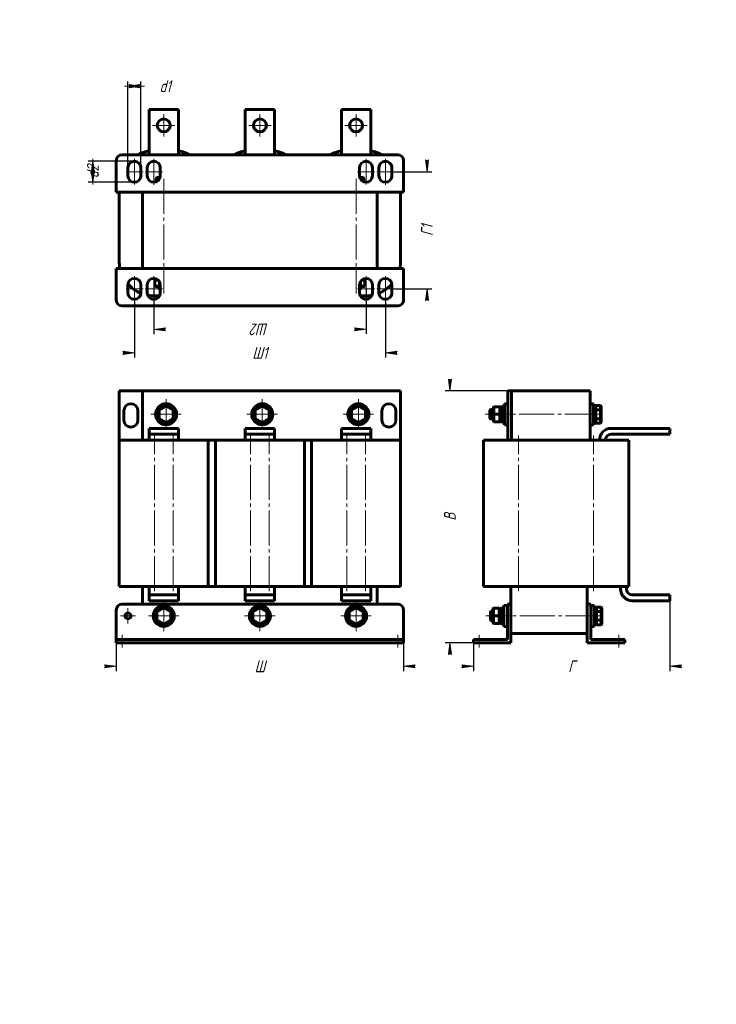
# Model space of a CAD drawing. Header units: millimetres. Extents: x 0 to 297, y 0 to 420.
import ezdxf

# ---------------------------------------------------------------- set-up
doc = ezdxf.new("R2010")
doc.units = ezdxf.units.MM
for name, pattern in [('K5LT_AXLED', [19.5, 15, -1.5, 1.5, -1.5]), ('K5LT_BASIC', [0]), ('K5LT_THIN', [0])]:
    doc.linetypes.add(name, pattern=pattern)
doc.layers.add('Системный слой', color=7, linetype='Continuous')
doc.styles.add('KDIMTEXTSTYLE', font='GOST_AU.SHX', dxfattribs={"width": 0.96, "oblique": 15, "height": 5})
doc.dimstyles.new('KDIMSTYLE (0.50)', dxfattribs={"dimtxt": 5, "dimasz": 1, "dimexe": 2, "dimexo": 0, "dimgap": 1, "dimtad": 1, "dimlfac": 2, "dimtxsty": 'KDIMTEXTSTYLE', "dimsah": 1, "dimcen": 0, "dimdle": 1, "dimadec": 0, "dimazin": 0, "dimtfac": 0.667, "dimtmove": 0, "dimatfit": 3, "dimfxl": 1, "dimtvp": 1, "dimtolj": 1, "dimtzin": 0, "dimarcsym": 0})

# ---------------------------------------------------------------- blocks, each defined once
blk = doc.blocks.new('U0')
at = {"layer": 'Системный слой', "color": 150, "linetype": 'K5LT_BASIC', "lineweight": 60, "true_color": 0x0080ff}
for p, q in [((80.41, 240.67), (83.41, 240.67)), ((121.41, 240.67), (124.41, 240.67))]:
    blk.add_line(p, q, dxfattribs=at)
blk = doc.blocks.new('U1')
at = {"layer": 'Системный слой', "color": 150, "linetype": 'K5LT_BASIC', "lineweight": 60, "true_color": 0x0080ff}
for start, end in [(90.0736, 149.9264), (30.0736, 89.9264), (150.0736, 209.9264), (0, 29.9264), (330.0736, 0), (210.0736, 269.9264), (270.0736, 329.9264)]:
    blk.add_arc((102.41, 165.67), 3.75, start, end, dxfattribs=at)
blk = doc.blocks.new('U2')
at = {"layer": 'Системный слой', "color": 150, "linetype": 'K5LT_BASIC', "lineweight": 60, "true_color": 0x0080ff}
for start, end in [(150.0736, 209.9264), (90.0736, 149.9264), (30.0736, 89.9264), (0, 29.9264), (210.0736, 269.9264), (270.0736, 329.9264), (330.0736, 0)]:
    blk.add_arc((62.41, 251.67), 3.75, start, end, dxfattribs=at)
blk = doc.blocks.new('U3')
at = {"layer": 'Системный слой', "color": 150, "linetype": 'K5LT_BASIC', "lineweight": 60, "true_color": 0x0080ff}
for start, end in [(90.0736, 149.9264), (30.0736, 89.9264), (150.0736, 209.9264), (0, 29.9264), (330.0736, 0), (210.0736, 269.9264), (270.0736, 329.9264)]:
    blk.add_arc((61.41, 165.67), 3.75, start, end, dxfattribs=at)
blk = doc.blocks.new('U4')
at = {"layer": 'Системный слой', "color": 150, "linetype": 'K5LT_BASIC', "lineweight": 60, "true_color": 0x0080ff}
for start, end in [(150.0736, 209.9264), (90.0736, 149.9264), (30.0736, 89.9264), (0, 29.9264), (210.0736, 269.9264), (270.0736, 329.9264), (330.0736, 0)]:
    blk.add_arc((144.41, 251.67), 3.75, start, end, dxfattribs=at)
blk = doc.blocks.new('U5')
at = {"layer": 'Системный слой', "color": 150, "linetype": 'K5LT_BASIC', "lineweight": 60, "true_color": 0x0080ff}
for start, end in [(90.0736, 149.9264), (30.0736, 89.9264), (150.0736, 209.9264), (0, 29.9264), (330.0736, 0), (210.0736, 269.9264), (270.0736, 329.9264)]:
    blk.add_arc((143.41, 165.67), 3.75, start, end, dxfattribs=at)
blk = doc.blocks.new('U6')
at = {"layer": 'Системный слой', "color": 150, "linetype": 'K5LT_BASIC', "lineweight": 60, "true_color": 0x0080ff}
for p, q in [((80.41, 178.17), (83.41, 178.17)), ((121.41, 178.17), (124.41, 178.17))]:
    blk.add_line(p, q, dxfattribs=at)
blk = doc.blocks.new('U7')
at = {"layer": 'Системный слой', "color": 150, "linetype": 'K5LT_BASIC', "lineweight": 60, "true_color": 0x0080ff}
for start, end in [(150.0736, 209.9264), (90.0736, 149.9264), (30.0736, 89.9264), (0, 29.9264), (210.0736, 269.9264), (270.0736, 329.9264), (330.0736, 0)]:
    blk.add_arc((103.41, 251.67), 3.75, start, end, dxfattribs=at)
blk = doc.blocks.new('U8')
at = {"layer": 'Системный слой', "color": 30, "linetype": 'K5LT_AXLED', "lineweight": 18, "true_color": 0xff8000}
for q in [(46.16, 168.92), (42.91, 165.67), (49.41, 165.67), (46.16, 162.42)]:
    blk.add_line((46.16, 165.67), q, dxfattribs=at)
blk = doc.blocks.new('U9')
at = {"layer": 'Системный слой', "color": 30, "linetype": 'K5LT_AXLED', "lineweight": 18, "true_color": 0xff8000}
for q in [(61.41, 172.17), (54.91, 165.67), (67.91, 165.67), (61.41, 159.17)]:
    blk.add_line((61.41, 165.67), q, dxfattribs=at)
blk = doc.blocks.new('U10')
at = {"layer": 'Системный слой', "color": 30, "linetype": 'K5LT_AXLED', "lineweight": 18, "true_color": 0xff8000}
for q in [(62.41, 258.17), (55.91, 251.67), (68.91, 251.67), (62.41, 245.17)]:
    blk.add_line((62.41, 251.67), q, dxfattribs=at)
blk = doc.blocks.new('U11')
at = {"layer": 'Системный слой', "color": 30, "linetype": 'K5LT_AXLED', "lineweight": 18, "true_color": 0xff8000}
for q in [(102.41, 172.17), (95.91, 165.67), (108.91, 165.67), (102.41, 159.17)]:
    blk.add_line((102.41, 165.67), q, dxfattribs=at)
blk = doc.blocks.new('U12')
at = {"layer": 'Системный слой', "color": 30, "linetype": 'K5LT_AXLED', "lineweight": 18, "true_color": 0xff8000}
for q in [(103.41, 258.17), (96.91, 251.67), (109.91, 251.67), (103.41, 245.17)]:
    blk.add_line((103.41, 251.67), q, dxfattribs=at)
blk = doc.blocks.new('U13')
at = {"layer": 'Системный слой', "color": 30, "linetype": 'K5LT_AXLED', "lineweight": 18, "true_color": 0xff8000}
for q in [(143.41, 172.17), (136.91, 165.67), (149.91, 165.67), (143.41, 159.17)]:
    blk.add_line((143.41, 165.67), q, dxfattribs=at)
blk = doc.blocks.new('U14')
at = {"layer": 'Системный слой', "color": 30, "linetype": 'K5LT_AXLED', "lineweight": 18, "true_color": 0xff8000}
for q in [(144.41, 258.17), (137.91, 251.67), (150.91, 251.67), (144.41, 245.17)]:
    blk.add_line((144.41, 251.67), q, dxfattribs=at)
blk = doc.blocks.new('KDIMARROW_01')
at = {"layer": 'Системный слой'}
blk.add_hatch(color=0, dxfattribs=at).paths.add_polyline_path([(-5, -0.66), (0, 0), (-5, 0.66), (-4.5, 0)])
at = {"layer": 'Системный слой', "color": 0, "linetype": 'K5LT_THIN', "lineweight": 18}
for p, q in [((-4.5, 0), (-5, 0.66)), ((-5, 0.66), (0, 0)), ((0, 0), (-5, -0.66)), ((-5, -0.66), (-4.5, 0)), ((0, 0), (-1, 0))]:
    blk.add_line(p, q, dxfattribs=at)
blk = doc.blocks.new('U15')
at = {"layer": 'Системный слой', "color": 150, "linetype": 'K5LT_BASIC', "lineweight": 60, "true_color": 0x0080ff}
for p, q in [((197.69, 240.67), (208.19, 240.67)), ((209.69, 240.67), (212.69, 240.67))]:
    blk.add_line(p, q, dxfattribs=at)
blk = doc.blocks.new('U16')
at = {"layer": 'Системный слой', "color": 150, "linetype": 'K5LT_BASIC', "lineweight": 60, "true_color": 0x0080ff}
for p, q in [((200.69, 251.67), (200.69, 253.67)), ((200.69, 249.67), (200.69, 251.67))]:
    blk.add_line(p, q, dxfattribs=at)
blk = doc.blocks.new('U17')
at = {"layer": 'Системный слой', "color": 150, "linetype": 'K5LT_BASIC', "lineweight": 60, "true_color": 0x0080ff}
for p, q in [((200.44, 251.67), (200.44, 253.42)), ((200.44, 249.92), (200.44, 251.67))]:
    blk.add_line(p, q, dxfattribs=at)
blk = doc.blocks.new('U18')
at = {"layer": 'Системный слой', "color": 150, "linetype": 'K5LT_BASIC', "lineweight": 60, "true_color": 0x0080ff}
for p, q in [((200.94, 165.67), (200.94, 167.67)), ((200.94, 163.67), (200.94, 165.67))]:
    blk.add_line(p, q, dxfattribs=at)
blk = doc.blocks.new('U19')
at = {"layer": 'Системный слой', "color": 150, "linetype": 'K5LT_BASIC', "lineweight": 60, "true_color": 0x0080ff}
for p, q in [((200.69, 165.67), (200.69, 167.42)), ((200.69, 163.92), (200.69, 165.67))]:
    blk.add_line(p, q, dxfattribs=at)
blk = doc.blocks.new('U20')
at = {"layer": 'Системный слой', "color": 150, "linetype": 'K5LT_BASIC', "lineweight": 60, "true_color": 0x0080ff}
for start, end in [(347.4867, 0), (292.5483, 318.4901), (270, 280.8297)]:
    blk.add_arc((147.41, 317.15), 15, start, end, dxfattribs=at)
blk = doc.blocks.new('U21')
at = {"layer": 'Системный слой', "color": 150, "linetype": 'K5LT_BASIC', "lineweight": 60, "true_color": 0x0080ff}
for start, end in [(180, 192.5133), (221.5099, 247.4517), (259.1703, 270)]:
    blk.add_arc((57.41, 317.15), 15, start, end, dxfattribs=at)
blk = doc.blocks.new('U22')
at = {"layer": 'Системный слой', "color": 30, "linetype": 'K5LT_AXLED', "lineweight": 18, "true_color": 0xff8000}
for q in [(61.41, 379.65), (56.66, 374.9), (66.16, 374.9), (61.41, 370.15)]:
    blk.add_line((61.41, 374.9), q, dxfattribs=at)
blk = doc.blocks.new('U23')
at = {"layer": 'Системный слой', "color": 30, "linetype": 'K5LT_AXLED', "lineweight": 18, "true_color": 0xff8000}
for q in [(102.41, 379.65), (97.66, 374.9), (107.16, 374.9), (102.41, 370.15)]:
    blk.add_line((102.41, 374.9), q, dxfattribs=at)
blk = doc.blocks.new('U24')
at = {"layer": 'Системный слой', "color": 30, "linetype": 'K5LT_AXLED', "lineweight": 18, "true_color": 0xff8000}
for q in [(143.41, 379.65), (138.66, 374.9), (148.16, 374.9), (143.41, 370.15)]:
    blk.add_line((143.41, 374.9), q, dxfattribs=at)
blk = doc.blocks.new('KDIMARROW_02')
at = {"layer": 'Системный слой'}
blk.add_hatch(color=0, dxfattribs=at).paths.add_polyline_path([(4.5, 0), (5, 0.66), (0, 0), (5, -0.66)])
at = {"layer": 'Системный слой', "color": 0, "linetype": 'K5LT_THIN', "lineweight": 18}
for p, q in [((0, 0), (-1, 0)), ((5, 0.66), (0, 0)), ((0, 0), (5, -0.66)), ((0, 0), (7, 0)), ((4.5, 0), (5, 0.66)), ((5, -0.66), (4.5, 0))]:
    blk.add_line(p, q, dxfattribs=at)

msp = doc.modelspace()

# ---------------------------------------------------------------- linework, layer by layer
at = {"layer": 'Системный слой', "color": 150, "linetype": 'K5LT_BASIC', "lineweight": 60, "true_color": 0x0080ff}
for p, q in [((55.1645, 381.6527), (67.6645, 381.6527)), ((55.1645, 365.6527), (55.1645, 381.6527)), ((67.6645, 381.6527), (67.6645, 365.6527)), ((96.1645, 381.6527), (108.6645, 381.6527)), ((96.1645, 365.6527), (96.1645, 381.6527)), ((108.6645, 381.6527), (108.6645, 365.6527)), ((137.1645, 381.6527), (149.6645, 381.6527)), ((137.1645, 365.6527), (137.1645, 381.6527)), ((149.6645, 381.6527), (149.6645, 365.6527)), ((55.1645, 362.4027), (55.1645, 365.6527)), ((67.6645, 365.6527), (67.6645, 362.4027)), ((96.1645, 362.4027), (96.1645, 365.6527)), ((108.6645, 365.6527), (108.6645, 362.4027)), ((137.1645, 362.4027), (137.1645, 365.6527)), ((149.6645, 365.6527), (149.6645, 362.4027)), ((43.6645, 362.4027), (161.1645, 362.4027)), ((41.1645, 346.4027), (41.1645, 359.9027)), ((163.6645, 359.9027), (163.6645, 346.4027)), ((46.1645, 353.4027), (46.1645, 356.9027)), ((51.6645, 356.9027), (51.6645, 353.4027)), ((54.4145, 353.4027), (54.4145, 356.9027)), ((59.9145, 356.9027), (59.9145, 353.4027)), ((144.9145, 353.4027), (144.9145, 356.9027)), ((150.4145, 356.9027), (150.4145, 353.4027)), ((153.1645, 353.4027), (153.1645, 356.9027)), ((158.6645, 356.9027), (158.6645, 353.4027)), ((58.1645, 352.4027), (58.4145, 352.6527)), ((58.1645, 350.8409), (58.1645, 352.4027)), ((58.1645, 352.4027), (59.7262, 352.4027)), ((58.4145, 352.6527), (59.8103, 352.6527)), ((145.0188, 352.6527), (146.4145, 352.6527)), ((145.1028, 352.4027), (146.6645, 352.4027)), ((146.6645, 352.4027), (146.4145, 352.6527)), ((146.6645, 350.8409), (146.6645, 352.4027)), ((163.6645, 346.4027), (41.1645, 346.4027)), ((42.4145, 317.1527), (42.4145, 346.4027)), ((52.4145, 313.9027), (52.4145, 346.4027)), ((152.4145, 346.4027), (152.4145, 313.9027)), ((162.4145, 346.4027), (162.4145, 317.1527)), ((41.1645, 313.9027), (163.6645, 313.9027)), ((41.1645, 300.4027), (41.1645, 313.9027)), ((42.4145, 313.9027), (42.4145, 314.1527)), ((42.7176, 314.1527), (42.4145, 314.1527)), ((163.6645, 313.9027), (163.6645, 300.4027)), ((46.1645, 303.4027), (46.1645, 306.9027)), ((51.6645, 306.9027), (51.6645, 303.4027)), ((54.4145, 303.4027), (54.4145, 306.9027)), ((57.6617, 308.9027), (57.9504, 309.1527)), ((57.6617, 306.4027), (57.6617, 308.9027)), ((57.6617, 308.9027), (59.052, 308.9027)), ((57.9504, 309.1527), (58.7456, 309.1527)), ((59.5381, 306.4027), (59.5381, 308.2914)), ((59.9145, 306.9027), (59.9145, 303.4027)), ((144.9145, 303.4027), (144.9145, 306.9027)), ((145.2909, 306.4027), (145.2909, 308.2914)), ((145.777, 308.9027), (147.1673, 308.9027)), ((146.0834, 309.1527), (146.8786, 309.1527)), ((147.1673, 308.9027), (146.8786, 309.1527)), ((147.1673, 306.4027), (147.1673, 308.9027)), ((150.4145, 306.9027), (150.4145, 303.4027)), ((153.1645, 303.4027), (153.1645, 306.9027)), ((158.6645, 306.9027), (158.6645, 303.4027)), ((57.6617, 306.4027), (59.5381, 306.4027)), ((57.6617, 306.4027), (57.9504, 306.1527)), ((57.9504, 306.1527), (59.6825, 306.1527)), ((59.4145, 306.1527), (59.4145, 305.4027)), ((59.9145, 305.4027), (59.4145, 305.4027)), ((59.4145, 305.4027), (59.6645, 305.1527)), ((59.5381, 306.4027), (59.6825, 306.1527)), ((59.5381, 306.4027), (59.9145, 306.4027)), ((59.9145, 305.1527), (59.6645, 305.1527)), ((59.6825, 306.1527), (59.9145, 306.1527)), ((144.9145, 306.4027), (145.2909, 306.4027)), ((144.9145, 306.1527), (145.1466, 306.1527)), ((145.4145, 305.4027), (144.9145, 305.4027)), ((145.1645, 305.1527), (144.9145, 305.1527)), ((145.2909, 306.4027), (145.1466, 306.1527)), ((145.1466, 306.1527), (146.8786, 306.1527)), ((145.4145, 305.4027), (145.1645, 305.1527)), ((145.2909, 306.4027), (147.1673, 306.4027)), ((145.4145, 306.1527), (145.4145, 305.4027)), ((147.1673, 306.4027), (146.8786, 306.1527)), ((59.614, 302.1527), (57.4145, 302.1527)), ((147.4145, 302.1527), (145.215, 302.1527)), ((161.1645, 297.9027), (43.6645, 297.9027)), ((52.4145, 261.6731), (42.4145, 261.6731)), ((42.4145, 240.6731), (42.4145, 261.6731)), ((52.4145, 240.6731), (52.4145, 261.6731)), ((52.4145, 261.6731), (162.4145, 261.6731)), ((162.4145, 261.6731), (162.4145, 240.6731)), ((209.6899, 261.6731), (208.1899, 261.6731)), ((208.1899, 261.6731), (208.1899, 240.6731)), ((209.6899, 261.6731), (243.1899, 261.6731)), ((209.6899, 240.6731), (209.6899, 261.6731)), ((243.1899, 240.6731), (243.1899, 261.6731)), ((44.4145, 253.1731), (44.4145, 249.1731)), ((50.4145, 249.1731), (50.4145, 253.1731)), ((62.4145, 255.4259), (59.1645, 253.5495)), ((59.1645, 253.5495), (59.4145, 253.4052)), ((59.1645, 253.5495), (59.1645, 249.7967)), ((62.4145, 255.1372), (59.4145, 253.4052)), ((59.4145, 253.4052), (59.4145, 249.9411)), ((62.4145, 255.4259), (62.4145, 255.1372)), ((65.6645, 253.5495), (62.4145, 255.4259)), ((65.4145, 253.4052), (62.4145, 255.1372)), ((65.6645, 253.5495), (65.4145, 253.4052)), ((65.4145, 249.9411), (65.4145, 253.4052)), ((65.6645, 249.7967), (65.6645, 253.5495)), ((103.4145, 255.4259), (100.1645, 253.5495)), ((100.1645, 253.5495), (100.4145, 253.4052)), ((100.1645, 253.5495), (100.1645, 249.7967)), ((103.4145, 255.1372), (100.4145, 253.4052)), ((100.4145, 253.4052), (100.4145, 249.9411)), ((103.4145, 255.4259), (103.4145, 255.1372)), ((106.6645, 253.5495), (103.4145, 255.4259)), ((106.4145, 253.4052), (103.4145, 255.1372)), ((106.6645, 253.5495), (106.4145, 253.4052)), ((106.4145, 249.9411), (106.4145, 253.4052)), ((106.6645, 249.7967), (106.6645, 253.5495)), ((144.4145, 255.4259), (141.1645, 253.5495)), ((141.1645, 253.5495), (141.4145, 253.4052)), ((141.1645, 253.5495), (141.1645, 249.7967)), ((144.4145, 255.1372), (141.4145, 253.4052)), ((141.4145, 253.4052), (141.4145, 249.9411)), ((144.4145, 255.4259), (144.4145, 255.1372)), ((147.6645, 253.5495), (144.4145, 255.4259)), ((147.4145, 253.4052), (144.4145, 255.1372)), ((147.6645, 253.5495), (147.4145, 253.4052)), ((147.4145, 249.9411), (147.4145, 253.4052)), ((147.6645, 249.7967), (147.6645, 253.5495)), ((154.4145, 253.1731), (154.4145, 249.1731)), ((160.4145, 249.1731), (160.4145, 253.1731)), ((200.6899, 253.6731), (200.4399, 253.4231)), ((201.9399, 253.6731), (200.6899, 253.6731)), ((202.1899, 254.9231), (201.9399, 254.6731)), ((201.9399, 254.6731), (201.9399, 251.6731)), ((202.1899, 254.9231), (204.6899, 254.9231)), ((202.1899, 254.9231), (202.1899, 251.6731)), ((204.6899, 254.9231), (204.6899, 251.6731)), ((204.6899, 254.9231), (204.9399, 254.6731)), ((204.9399, 254.6731), (204.9399, 251.6731)), ((205.9399, 255.4231), (205.9399, 247.9231)), ((205.9399, 255.4231), (206.6899, 255.4231)), ((206.6899, 256.1731), (206.6899, 247.1731)), ((206.6899, 256.1731), (208.1899, 256.1731)), ((243.1899, 256.1731), (244.6899, 256.1731)), ((244.6899, 256.1731), (244.6899, 247.1731)), ((244.6899, 255.4231), (245.4399, 255.4231)), ((245.6899, 255.4259), (245.4399, 255.1372)), ((245.4399, 255.4231), (245.4399, 247.9231)), ((245.6899, 253.5495), (245.4399, 253.4052)), ((245.6899, 255.4259), (247.6899, 255.4259)), ((245.6899, 255.4259), (245.6899, 253.5495)), ((245.6899, 253.5495), (247.6899, 253.5495)), ((245.6899, 253.5495), (245.6899, 249.7967)), ((247.6899, 255.4259), (247.9399, 255.1372)), ((247.6899, 255.4259), (247.6899, 253.5495)), ((247.6899, 253.5495), (247.9399, 253.4052)), ((247.6899, 253.5495), (247.6899, 249.7967)), ((247.9399, 255.1372), (247.9399, 253.4052)), ((247.9399, 253.4052), (247.9399, 249.9411)), ((59.1645, 249.7967), (59.4145, 249.9411)), ((59.1645, 249.7967), (62.4145, 247.9203)), ((59.4145, 249.9411), (62.4145, 248.209)), ((62.4145, 248.209), (65.4145, 249.9411)), ((62.4145, 247.9203), (65.6645, 249.7967)), ((62.4145, 247.9203), (62.4145, 248.209)), ((65.6645, 249.7967), (65.4145, 249.9411)), ((100.1645, 249.7967), (100.4145, 249.9411)), ((100.1645, 249.7967), (103.4145, 247.9203)), ((100.4145, 249.9411), (103.4145, 248.209)), ((103.4145, 248.209), (106.4145, 249.9411)), ((103.4145, 247.9203), (106.6645, 249.7967)), ((103.4145, 247.9203), (103.4145, 248.209)), ((106.6645, 249.7967), (106.4145, 249.9411)), ((141.1645, 249.7967), (141.4145, 249.9411)), ((141.1645, 249.7967), (144.4145, 247.9203)), ((141.4145, 249.9411), (144.4145, 248.209)), ((144.4145, 248.209), (147.4145, 249.9411)), ((144.4145, 247.9203), (147.6645, 249.7967)), ((144.4145, 247.9203), (144.4145, 248.209)), ((147.6645, 249.7967), (147.4145, 249.9411)), ((200.6899, 249.6731), (200.4399, 249.9231)), ((201.9399, 249.6731), (200.6899, 249.6731)), ((201.9399, 251.6731), (201.9399, 248.6731)), ((202.1899, 251.6731), (201.9399, 251.6731)), ((202.1899, 248.4231), (201.9399, 248.6731)), ((202.1899, 251.6731), (204.6899, 251.6731)), ((202.1899, 251.6731), (202.1899, 248.4231)), ((202.1899, 248.4231), (204.6899, 248.4231)), ((204.6899, 251.6731), (204.6899, 248.4231)), ((204.6899, 251.6731), (204.9399, 251.6731)), ((204.6899, 248.4231), (204.9399, 248.6731)), ((204.9399, 251.6731), (204.9399, 248.6731)), ((205.9399, 247.9231), (206.6899, 247.9231)), ((244.6899, 247.9231), (245.4399, 247.9231)), ((245.6899, 249.7967), (245.4399, 249.9411)), ((245.6899, 247.9203), (245.4399, 248.209)), ((245.6899, 249.7967), (247.6899, 249.7967)), ((245.6899, 249.7967), (245.6899, 247.9203)), ((245.6899, 247.9203), (247.6899, 247.9203)), ((247.6899, 249.7967), (247.9399, 249.9411)), ((247.6899, 249.7967), (247.6899, 247.9203)), ((247.6899, 247.9203), (247.9399, 248.209)), ((247.9399, 249.9411), (247.9399, 248.209)), ((55.1645, 245.6731), (67.6645, 245.6731)), ((55.1645, 243.1731), (55.1645, 245.6731)), ((67.6645, 243.1731), (67.6645, 245.6731)), ((96.1645, 245.6731), (108.6645, 245.6731)), ((96.1645, 243.1731), (96.1645, 245.6731)), ((108.6645, 243.1731), (108.6645, 245.6731)), ((137.1645, 245.6731), (149.6645, 245.6731)), ((137.1645, 243.1731), (137.1645, 245.6731)), ((149.6645, 243.1731), (149.6645, 245.6731)), ((206.6899, 247.1731), (208.1899, 247.1731)), ((243.1899, 247.1731), (244.6899, 247.1731)), ((252.1899, 245.6731), (277.1899, 245.6731)), ((277.1899, 243.1731), (277.1899, 245.6731)), ((42.4145, 240.6731), (57.4145, 240.6731)), ((42.4145, 178.1731), (42.4145, 240.6731)), ((55.1645, 243.1731), (67.6645, 243.1731)), ((55.1645, 240.6731), (55.1645, 243.1731)), ((57.4145, 240.6731), (65.4145, 240.6731)), ((65.4145, 240.6731), (80.4145, 240.6731)), ((67.6645, 243.1731), (67.6645, 240.6731)), ((80.4145, 178.1731), (80.4145, 240.6731)), ((83.4145, 240.6731), (98.4145, 240.6731)), ((83.4145, 178.1731), (83.4145, 240.6731)), ((96.1645, 243.1731), (108.6645, 243.1731)), ((96.1645, 240.6731), (96.1645, 243.1731)), ((98.4145, 240.6731), (106.4145, 240.6731)), ((106.4145, 240.6731), (121.4145, 240.6731)), ((108.6645, 243.1731), (108.6645, 240.6731)), ((121.4145, 178.1731), (121.4145, 240.6731)), ((124.4145, 240.6731), (139.4145, 240.6731)), ((124.4145, 178.1731), (124.4145, 240.6731)), ((137.1645, 243.1731), (149.6645, 243.1731)), ((137.1645, 240.6731), (137.1645, 243.1731)), ((139.4145, 240.6731), (147.4145, 240.6731)), ((147.4145, 240.6731), (162.4145, 240.6731)), ((149.6645, 243.1731), (149.6645, 240.6731)), ((162.4145, 178.1731), (162.4145, 240.6731)), ((197.6899, 178.1731), (197.6899, 240.6731)), ((208.1899, 240.6731), (209.6899, 240.6731)), ((212.6899, 240.6731), (244.6899, 240.6731)), ((244.6899, 240.6731), (259.6899, 240.6731)), ((252.1899, 243.1731), (277.1899, 243.1731)), ((259.6899, 178.1731), (259.6899, 240.6731)), ((42.4145, 178.1731), (57.4145, 178.1731)), ((52.4145, 170.6731), (52.4145, 178.1731)), ((55.1645, 177.1731), (55.1645, 178.1731)), ((55.1645, 174.6731), (55.1645, 177.1731)), ((57.4145, 178.1731), (65.4145, 178.1731)), ((65.4145, 178.1731), (80.4145, 178.1731)), ((67.6645, 177.1731), (67.6645, 178.1731)), ((67.6645, 177.1731), (67.6645, 174.6731)), ((83.4145, 178.1731), (98.4145, 178.1731)), ((96.1645, 177.1731), (96.1645, 178.1731)), ((96.1645, 174.6731), (96.1645, 177.1731)), ((98.4145, 178.1731), (106.4145, 178.1731)), ((106.4145, 178.1731), (121.4145, 178.1731)), ((108.6645, 177.1731), (108.6645, 178.1731)), ((108.6645, 177.1731), (108.6645, 174.6731)), ((124.4145, 178.1731), (139.4145, 178.1731)), ((137.1645, 177.1731), (137.1645, 178.1731)), ((137.1645, 174.6731), (137.1645, 177.1731)), ((139.4145, 178.1731), (147.4145, 178.1731)), ((147.4145, 178.1731), (162.4145, 178.1731)), ((149.6645, 177.1731), (149.6645, 178.1731)), ((149.6645, 177.1731), (149.6645, 174.6731)), ((152.4145, 170.6731), (152.4145, 178.1731)), ((197.6899, 178.1731), (212.6899, 178.1731)), ((209.4399, 170.6731), (209.4399, 178.1731)), ((212.6899, 178.1731), (244.6899, 178.1731)), ((241.9399, 170.6731), (241.9399, 178.1731)), ((244.6899, 178.1731), (259.6899, 178.1731)), ((256.1899, 177.1731), (256.1899, 178.1731)), ((258.6899, 177.1731), (258.6899, 178.1731)), ((55.1645, 174.6731), (67.6645, 174.6731)), ((55.1645, 172.1731), (55.1645, 174.6731)), ((67.6645, 172.1731), (67.6645, 174.6731)), ((96.1645, 174.6731), (108.6645, 174.6731)), ((96.1645, 172.1731), (96.1645, 174.6731)), ((108.6645, 172.1731), (108.6645, 174.6731)), ((137.1645, 174.6731), (149.6645, 174.6731)), ((137.1645, 172.1731), (137.1645, 174.6731)), ((149.6645, 172.1731), (149.6645, 174.6731)), ((261.1899, 174.6731), (277.1899, 174.6731)), ((277.1899, 172.1731), (277.1899, 174.6731)), ((41.1645, 155.6731), (41.1645, 168.1731)), ((43.6645, 170.6731), (161.1645, 170.6731)), ((55.1645, 172.1731), (67.6645, 172.1731)), ((61.4145, 169.4259), (58.1645, 167.5495)), ((61.4145, 169.1372), (58.4145, 167.4052)), ((61.4145, 169.4259), (61.4145, 169.1372)), ((64.6645, 167.5495), (61.4145, 169.4259)), ((64.4145, 167.4052), (61.4145, 169.1372)), ((96.1645, 172.1731), (108.6645, 172.1731)), ((102.4145, 169.4259), (99.1645, 167.5495)), ((102.4145, 169.1372), (99.4145, 167.4052)), ((102.4145, 169.4259), (102.4145, 169.1372)), ((105.6645, 167.5495), (102.4145, 169.4259)), ((105.4145, 167.4052), (102.4145, 169.1372)), ((137.1645, 172.1731), (149.6645, 172.1731)), ((143.4145, 169.4259), (140.1645, 167.5495)), ((143.4145, 169.1372), (140.4145, 167.4052)), ((143.4145, 169.4259), (143.4145, 169.1372)), ((146.6645, 167.5495), (143.4145, 169.4259)), ((146.4145, 167.4052), (143.4145, 169.1372)), ((163.6645, 155.6731), (163.6645, 168.1731)), ((201.9399, 168.9231), (201.6899, 168.6731)), ((201.6899, 168.6731), (201.6899, 165.6731)), ((201.9399, 168.9231), (204.4399, 168.9231)), ((201.9399, 168.9231), (201.9399, 165.6731)), ((204.4399, 168.9231), (204.4399, 165.6731)), ((204.4399, 168.9231), (204.6899, 168.6731)), ((204.6899, 168.6731), (204.6899, 165.6731)), ((205.6899, 169.4231), (205.6899, 161.9231)), ((205.6899, 169.4231), (206.4399, 169.4231)), ((206.4399, 170.1731), (206.4399, 161.1731)), ((206.4399, 170.1731), (207.9399, 170.1731)), ((207.9399, 170.6731), (209.4399, 170.6731)), ((207.9399, 168.1731), (207.9399, 170.6731)), ((207.9399, 155.6731), (207.9399, 168.1731)), ((209.4399, 170.6731), (209.4399, 168.1731)), ((209.4399, 154.1731), (209.4399, 168.1731)), ((241.9399, 168.1731), (241.9399, 170.6731)), ((241.9399, 170.6731), (243.4399, 170.6731)), ((241.9399, 154.1731), (241.9399, 168.1731)), ((243.4399, 170.6731), (243.4399, 168.1731)), ((243.4399, 170.1731), (244.9399, 170.1731)), ((243.4399, 155.6731), (243.4399, 168.1731)), ((244.9399, 170.1731), (244.9399, 161.1731)), ((244.9399, 169.4231), (245.6899, 169.4231)), ((245.9399, 169.4259), (245.6899, 169.1372)), ((245.6899, 169.4231), (245.6899, 161.9231)), ((245.9399, 169.4259), (247.9399, 169.4259)), ((245.9399, 169.4259), (245.9399, 167.5495)), ((247.9399, 169.4259), (248.1899, 169.1372)), ((247.9399, 169.4259), (247.9399, 167.5495)), ((248.1899, 169.1372), (248.1899, 167.4052)), ((261.1899, 172.1731), (277.1899, 172.1731)), ((58.1645, 167.5495), (58.4145, 167.4052)), ((58.1645, 167.5495), (58.1645, 163.7967)), ((58.1645, 163.7967), (58.4145, 163.9411)), ((58.4145, 167.4052), (58.4145, 163.9411)), ((58.4145, 163.9411), (61.4145, 162.209)), ((61.4145, 162.209), (64.4145, 163.9411)), ((64.6645, 167.5495), (64.4145, 167.4052)), ((64.4145, 163.9411), (64.4145, 167.4052)), ((64.6645, 163.7967), (64.4145, 163.9411)), ((64.6645, 163.7967), (64.6645, 167.5495)), ((99.1645, 167.5495), (99.4145, 167.4052)), ((99.1645, 167.5495), (99.1645, 163.7967)), ((99.1645, 163.7967), (99.4145, 163.9411)), ((99.4145, 167.4052), (99.4145, 163.9411)), ((99.4145, 163.9411), (102.4145, 162.209)), ((102.4145, 162.209), (105.4145, 163.9411)), ((105.6645, 167.5495), (105.4145, 167.4052)), ((105.4145, 163.9411), (105.4145, 167.4052)), ((105.6645, 163.7967), (105.4145, 163.9411)), ((105.6645, 163.7967), (105.6645, 167.5495)), ((140.1645, 167.5495), (140.4145, 167.4052)), ((140.1645, 167.5495), (140.1645, 163.7967)), ((140.1645, 163.7967), (140.4145, 163.9411)), ((140.4145, 167.4052), (140.4145, 163.9411)), ((140.4145, 163.9411), (143.4145, 162.209)), ((143.4145, 162.209), (146.4145, 163.9411)), ((146.6645, 167.5495), (146.4145, 167.4052)), ((146.4145, 163.9411), (146.4145, 167.4052)), ((146.6645, 163.7967), (146.4145, 163.9411)), ((146.6645, 163.7967), (146.6645, 167.5495)), ((200.9399, 167.6731), (200.6899, 167.4231)), ((200.9399, 163.6731), (200.6899, 163.9231)), ((201.6899, 167.6731), (200.9399, 167.6731)), ((201.6899, 165.6731), (201.6899, 162.6731)), ((201.9399, 165.6731), (201.6899, 165.6731)), ((201.9399, 165.6731), (204.4399, 165.6731)), ((201.9399, 165.6731), (201.9399, 162.4231)), ((204.4399, 165.6731), (204.4399, 162.4231)), ((204.4399, 165.6731), (204.6899, 165.6731)), ((204.6899, 165.6731), (204.6899, 162.6731)), ((245.9399, 167.5495), (245.6899, 167.4052)), ((245.9399, 163.7967), (245.6899, 163.9411)), ((245.9399, 167.5495), (247.9399, 167.5495)), ((245.9399, 167.5495), (245.9399, 163.7967)), ((247.9399, 167.5495), (248.1899, 167.4052)), ((247.9399, 167.5495), (247.9399, 163.7967)), ((247.9399, 163.7967), (248.1899, 163.9411)), ((248.1899, 167.4052), (248.1899, 163.9411)), ((248.1899, 163.9411), (248.1899, 162.209)), ((58.1645, 163.7967), (61.4145, 161.9203)), ((61.4145, 161.9203), (64.6645, 163.7967)), ((61.4145, 161.9203), (61.4145, 162.209)), ((99.1645, 163.7967), (102.4145, 161.9203)), ((102.4145, 161.9203), (105.6645, 163.7967)), ((102.4145, 161.9203), (102.4145, 162.209)), ((140.1645, 163.7967), (143.4145, 161.9203)), ((143.4145, 161.9203), (146.6645, 163.7967)), ((143.4145, 161.9203), (143.4145, 162.209)), ((201.6899, 163.6731), (200.9399, 163.6731)), ((201.9399, 162.4231), (201.6899, 162.6731)), ((201.9399, 162.4231), (204.4399, 162.4231)), ((204.4399, 162.4231), (204.6899, 162.6731)), ((205.6899, 161.9231), (206.4399, 161.9231)), ((206.4399, 161.1731), (207.9399, 161.1731)), ((243.4399, 161.1731), (244.9399, 161.1731)), ((244.9399, 161.9231), (245.6899, 161.9231)), ((245.9399, 161.9203), (245.6899, 162.209)), ((245.9399, 163.7967), (247.9399, 163.7967)), ((245.9399, 163.7967), (245.9399, 161.9203)), ((245.9399, 161.9203), (247.9399, 161.9203)), ((247.9399, 163.7967), (247.9399, 161.9203)), ((247.9399, 161.9203), (248.1899, 162.209)), ((41.1645, 154.1731), (41.1645, 155.6731)), ((41.1645, 155.6731), (43.6645, 155.6731)), ((43.6645, 155.6731), (161.1645, 155.6731)), ((161.1645, 155.6731), (163.6645, 155.6731)), ((163.6645, 154.1731), (163.6645, 155.6731)), ((193.4399, 154.1731), (193.4399, 155.6731)), ((193.4399, 155.6731), (195.9399, 155.6731)), ((195.9399, 155.6731), (207.9399, 155.6731)), ((209.4399, 158.1731), (241.9399, 158.1731)), ((243.4399, 155.6731), (255.4399, 155.6731)), ((255.4399, 155.6731), (257.9399, 155.6731)), ((257.9399, 154.1731), (257.9399, 155.6731)), ((41.1645, 154.1731), (43.6645, 154.1731)), ((43.6645, 154.1731), (161.1645, 154.1731)), ((161.1645, 154.1731), (163.6645, 154.1731)), ((193.4399, 154.1731), (195.9399, 154.1731)), ((195.9399, 154.1731), (209.4399, 154.1731)), ((241.9399, 154.1731), (255.4399, 154.1731)), ((255.4399, 154.1731), (257.9399, 154.1731))]:
    msp.add_line(p, q, dxfattribs=at)
at = {"layer": 'Системный слой', "color": 30, "linetype": 'K5LT_AXLED', "lineweight": 18, "true_color": 0xff8000}
for p, q in [((48.9145, 360.6659), (48.9145, 349.6648)), ((57.1645, 360.6613), (57.1645, 349.5291)), ((147.6645, 360.6659), (147.6645, 349.6648)), ((155.9145, 360.6613), (155.9145, 349.5291)), ((45.3307, 355.1527), (52.6346, 355.1527)), ((53.4491, 355.1527), (60.943, 355.1527)), ((144.0807, 355.1527), (151.3846, 355.1527)), ((152.1991, 355.1527), (159.693, 355.1527)), ((61.4145, 352.1527), (61.4145, 303.1527)), ((143.4145, 352.1527), (143.4145, 303.1527)), ((48.9145, 310.6659), (48.9145, 299.6648)), ((57.1645, 310.6613), (57.1645, 299.5291)), ((147.6645, 310.6659), (147.6645, 299.6648)), ((155.9145, 310.6613), (155.9145, 299.5291)), ((45.3307, 305.1527), (52.6346, 305.1527)), ((53.4491, 305.1527), (60.943, 305.1527)), ((144.0807, 305.1527), (151.3846, 305.1527)), ((152.1991, 305.1527), (159.693, 305.1527)), ((247.4399, 251.6731), (198.4399, 251.6731)), ((203.9399, 251.6731), (206.6899, 251.6731)), ((206.6899, 251.6731), (210.1899, 251.6731)), ((241.1899, 251.6731), (244.6899, 251.6731)), ((244.6899, 251.6731), (247.4399, 251.6731)), ((57.4145, 176.1731), (57.4145, 242.6731)), ((65.4145, 176.1731), (65.4145, 242.6731)), ((98.4145, 176.1731), (98.4145, 242.6731)), ((106.4145, 176.1731), (106.4145, 242.6731)), ((139.4145, 176.1731), (139.4145, 242.6731)), ((147.4145, 176.1731), (147.4145, 242.6731)), ((212.6899, 176.1731), (212.6899, 242.6731)), ((244.6899, 176.1731), (244.6899, 242.6731)), ((247.6899, 165.6731), (198.6899, 165.6731)), ((203.6899, 165.6731), (206.4399, 165.6731)), ((206.4399, 165.6731), (209.9399, 165.6731)), ((241.4399, 165.6731), (244.9399, 165.6731)), ((244.9399, 165.6731), (247.6899, 165.6731)), ((43.6645, 152.1731), (43.6645, 157.6731)), ((161.1645, 152.1731), (161.1645, 157.6731)), ((195.9399, 152.1731), (195.9399, 157.6731)), ((255.4399, 152.1731), (255.4399, 157.6731))]:
    msp.add_line(p, q, dxfattribs=at)
at = {"layer": 'Системный слой', "color": 150, "linetype": 'K5LT_BASIC', "lineweight": 60, "true_color": 0x0080ff}
for centre, radius in [((61.4145, 374.9027), 2.75), ((102.4145, 374.9027), 2.75), ((143.4145, 374.9027), 2.75), ((62.4145, 251.6731), 4.5), ((103.4145, 251.6731), 4.5), ((144.4145, 251.6731), 4.5), ((61.4145, 165.6731), 4.5), ((102.4145, 165.6731), 4.5), ((143.4145, 165.6731), 4.5), ((46.1645, 165.6731), 1.25)]:
    msp.add_circle(centre, radius, dxfattribs=at)
for centre, radius, start, end in [((43.6645, 359.9027), 2.5, 90, 180), ((57.4145, 349.1527), 15, 98.626927, 117.952887), ((65.4145, 349.1527), 15, 62.047113, 81.373073), ((98.4145, 349.1527), 15, 98.626927, 117.952887), ((106.4145, 349.1527), 15, 62.047113, 81.373073), ((139.4145, 349.1527), 15, 98.626927, 117.952887), ((147.4145, 349.1527), 15, 62.047113, 81.373073), ((161.1645, 359.9027), 2.5, 0, 90), ((48.9145, 356.9027), 2.75, 0, 180), ((57.1645, 356.9027), 2.75, 0, 180), ((147.6645, 356.9027), 2.75, 0, 180), ((155.9145, 356.9027), 2.75, 0, 180), ((48.9145, 353.4027), 2.75, 180, 0), ((57.1645, 353.4027), 2.75, 180, 0), ((147.6645, 353.4027), 2.75, 180, 0), ((155.9145, 353.4027), 2.75, 180, 0), ((48.9145, 306.9027), 2.75, 0, 180), ((57.1645, 306.9027), 2.75, 0, 180), ((58.6645, 309.6527), 0.5, 204.33734, 270), ((147.6645, 306.9027), 2.75, 0, 180), ((146.1645, 309.6527), 0.5, 270, 335.66266), ((155.9145, 306.9027), 2.75, 0, 180), ((48.9145, 303.4027), 2.75, 180, 0), ((57.1645, 303.4027), 2.75, 180, 0), ((147.6645, 303.4027), 2.75, 180, 0), ((155.9145, 303.4027), 2.75, 180, 0), ((43.6645, 300.4027), 2.5, 180, 270), ((161.1645, 300.4027), 2.5, 270, 0), ((47.4145, 253.1731), 3, 0, 180), ((157.4145, 253.1731), 3, 0, 180), ((47.4145, 249.1731), 3, 180, 0), ((157.4145, 249.1731), 3, 180, 0), ((205.4399, 248.9231), 0.5, 180, 0), ((252.1899, 240.6731), 5, 90, 180), ((252.1899, 240.6731), 2.5, 90, 180), ((261.1899, 177.1731), 5, 180, 270), ((261.1899, 177.1731), 2.5, 180, 270), ((43.6645, 168.1731), 2.5, 90, 180), ((161.1645, 168.1731), 2.5, 0, 90), ((205.1899, 162.9231), 0.5, 180, 0)]:
    msp.add_arc(centre, radius, start, end, dxfattribs=at)
for points in [[(205.9399, 254.4203), (205.9399, 254.4308), (205.9392, 254.4517), (205.9353, 254.4934), (205.9255, 254.5449), (205.9061, 254.6048), (205.8793, 254.6618), (205.8456, 254.715), (205.8056, 254.7635), (205.7597, 254.8066), (205.7089, 254.8437), (205.6538, 254.8741), (205.5953, 254.8973), (205.5344, 254.913), (205.4822, 254.9197), (205.4399, 254.921), (205.4078, 254.92), (205.3763, 254.917), (205.335, 254.9103), (205.2844, 254.8973), (205.226, 254.8741), (205.1709, 254.8437), (205.12, 254.8067), (205.088, 254.7765), (205.0709, 254.7581), (205.0653, 254.7519), (205.0558, 254.7409), (205.0452, 254.7278), (205.0252, 254.7009), (205.0004, 254.6618), (204.9737, 254.6048), (204.9543, 254.545), (204.9445, 254.4934), (204.9405, 254.4517), (204.9399, 254.4308), (204.9399, 254.4203)], [(205.9399, 254.4203), (205.9399, 254.4308), (205.9392, 254.4517), (205.9353, 254.4934), (205.9255, 254.5449), (205.9061, 254.6048), (205.8793, 254.6618), (205.8456, 254.715), (205.8056, 254.7635), (205.7597, 254.8066), (205.7089, 254.8437), (205.6538, 254.8741), (205.5953, 254.8973), (205.5344, 254.913), (205.4822, 254.9197), (205.4399, 254.921), (205.4078, 254.92), (205.3763, 254.917), (205.335, 254.9103), (205.2844, 254.8973), (205.226, 254.8741), (205.1709, 254.8437), (205.12, 254.8067), (205.088, 254.7765), (205.0709, 254.7581), (205.0653, 254.7519), (205.0558, 254.7409), (205.0452, 254.7278), (205.0252, 254.7009), (205.0004, 254.6618), (204.9737, 254.6048), (204.9543, 254.545), (204.9445, 254.4934), (204.9405, 254.4517), (204.9399, 254.4308), (204.9399, 254.4203)], [(205.6899, 168.4203), (205.6899, 168.4308), (205.6892, 168.4517), (205.6853, 168.4934), (205.6755, 168.5449), (205.6561, 168.6048), (205.6293, 168.6618), (205.5956, 168.715), (205.5556, 168.7635), (205.5097, 168.8066), (205.4589, 168.8437), (205.4038, 168.8741), (205.3453, 168.8973), (205.2844, 168.913), (205.2322, 168.9197), (205.1899, 168.921), (205.1578, 168.92), (205.1263, 168.917), (205.085, 168.9103), (205.0344, 168.8973), (204.976, 168.8741), (204.9209, 168.8437), (204.87, 168.8067), (204.838, 168.7765), (204.8209, 168.7581), (204.8153, 168.7519), (204.8058, 168.7409), (204.7952, 168.7278), (204.7752, 168.7009), (204.7504, 168.6618), (204.7237, 168.6048), (204.7043, 168.545), (204.6945, 168.4934), (204.6905, 168.4517), (204.6899, 168.4308), (204.6899, 168.4203)], [(205.6899, 168.4203), (205.6899, 168.4308), (205.6892, 168.4517), (205.6853, 168.4934), (205.6755, 168.5449), (205.6561, 168.6048), (205.6293, 168.6618), (205.5956, 168.715), (205.5556, 168.7635), (205.5097, 168.8066), (205.4589, 168.8437), (205.4038, 168.8741), (205.3453, 168.8973), (205.2844, 168.913), (205.2322, 168.9197), (205.1899, 168.921), (205.1578, 168.92), (205.1263, 168.917), (205.085, 168.9103), (205.0344, 168.8973), (204.976, 168.8741), (204.9209, 168.8437), (204.87, 168.8067), (204.838, 168.7765), (204.8209, 168.7581), (204.8153, 168.7519), (204.8058, 168.7409), (204.7952, 168.7278), (204.7752, 168.7009), (204.7504, 168.6618), (204.7237, 168.6048), (204.7043, 168.545), (204.6945, 168.4934), (204.6905, 168.4517), (204.6899, 168.4308), (204.6899, 168.4203)]]:
    msp.add_open_spline(points, degree=3, knots=[0, 0, 0, 0, 0.51974267, 1.03948534, 2.07894145, 3.11834293, 4.15767074, 5.19691237, 6.23606167, 7.27511847, 8.31408793, 9.35297983, 10.39180779, 11.43058838, 12.46934035, 13, 13.53065965, 14.0613193, 14.56941162, 15.60816359, 16.64691556, 17.68563891, 18.72425766, 19.76260324, 19.86650892, 19.97042385, 20.17690937, 20.58988041, 20.80308763, 21.84223694, 22.88138624, 23.92044322, 24.95922937, 25.47961468, 26, 26, 26, 26], dxfattribs=at)

# ---------------------------------------------------------------- block references
at = {"layer": 'Системный слой'}
for name in ['U22', 'U23', 'U24', 'U21', 'U20', 'U10', 'U12', 'U14', 'U2', 'U7', 'U4', 'U17', 'U16', 'U0', 'U15', 'U6', 'U8', 'U9', 'U3', 'U11', 'U1', 'U13', 'U5', 'U19', 'U18']:
    msp.add_blockref(name, (0, 0), dxfattribs=at)

# ---------------------------------------------------------------- dimensions: what is measured, and where the dimension line sits
at = {"layer": 'Системный слой', "color": 7}
for base, p1, p2, location, text, override in [((46.1645, 391.6527), (51.6645, 355.1527), (46.1645, 355.1527), (62.0269, 391.6527), '\\H5.0;\\W0.965;\\Q15;\\H5.0;\\W0.965;\\Q15;\\Q15;d1', {"dimexo": 0, "dimblk1": 'KDIMARROW_02', "dimblk2": 'KDIMARROW_02', "dimse1": 0, "dimse2": 0, "dimclrt": 7, "dimtolj": 1}), ((48.9145, 277.9027), (155.9145, 299.5291), (48.9145, 299.6648), (102.4145, 277.9027), '\\H5.0;\\W0.965;\\Q15;\\H5.0;\\W0.965;\\Q15;\\Q15;Ш1', {"dimexo": 0, "dimblk1": 'KDIMARROW_01', "dimblk2": 'KDIMARROW_01', "dimse1": 0, "dimse2": 0, "dimclrt": 7, "dimtolj": 1}), ((193.4399, 144.1731), (277.1899, 172.1731), (193.4399, 154.1731), (235.3149, 144.1731), '\\H5.0;\\W0.965;\\Q15;\\H5.0;\\W0.965;\\Q15;\\Q15;Г', {"dimexo": 0, "dimblk1": 'KDIMARROW_01', "dimblk2": 'KDIMARROW_01', "dimse1": 0, "dimse2": 0, "dimclrt": 7, "dimtolj": 1}), ((41.1645, 144.1731), (163.6645, 155.6731), (41.1645, 155.6731), (102.4145, 144.1731), '\\H5.0;\\W0.965;\\Q15;\\H5.0;\\W0.965;\\Q15;\\Q15;Ш', {"dimexo": 0, "dimblk1": 'KDIMARROW_01', "dimblk2": 'KDIMARROW_01', "dimse1": 0, "dimse2": 0, "dimclrt": 7, "dimtolj": 1})]:
    msp.add_linear_dim(base=base, p1=p1, p2=p2, location=location, text=text, dimstyle='KDIMSTYLE (0.50)', override=override, dxfattribs=at).render()
for base, p1, p2, angle, location, text, override in [((31.1645, 350.6527), (48.9145, 359.6527), (48.9145, 350.6527), 90, (31.1645, 355.1527), '\\H5.0;\\W0.965;\\Q15;\\H5.0;\\W0.965;\\Q15;\\Q15;d2', {"dimexo": 0, "dimblk1": 'KDIMARROW_02', "dimblk2": 'KDIMARROW_02', "dimse1": 0, "dimse2": 0, "dimclrt": 7, "dimtolj": 1}), ((173.6645, 305.1527), (159.693, 355.1527), (159.693, 305.1527), 90, (173.6645, 330.1527), '\\H5.0;\\W0.965;\\Q15;\\H5.0;\\W0.965;\\Q15;\\Q15;Г1', {"dimexo": 0, "dimblk1": 'KDIMARROW_01', "dimblk2": 'KDIMARROW_01', "dimse1": 0, "dimse2": 0, "dimclrt": 7, "dimtolj": 1}), ((57.1779, 287.87), (147.6645, 305.1653), (57.1645, 305.0952), 180.044407, (102.4279, 287.9051), '\\H5.0;\\W0.965;\\Q15;\\H5.0;\\W0.965;\\Q15;\\Q15;Ш2', {"dimexo": 0, "dimblk1": 'KDIMARROW_01', "dimblk2": 'KDIMARROW_01', "dimse1": 0, "dimse2": 0, "dimclrt": 7, "dimtolj": 1}), ((183.4399, 154.1731), (209.6899, 261.6731), (195.9399, 154.1731), 90, (183.4399, 207.9231), '\\H5.0;\\W0.965;\\Q15;\\H5.0;\\W0.965;\\Q15;\\Q15;В', {"dimexo": 0, "dimblk1": 'KDIMARROW_01', "dimblk2": 'KDIMARROW_01', "dimse1": 0, "dimse2": 0, "dimclrt": 7, "dimtolj": 1})]:
    msp.add_linear_dim(base=base, p1=p1, p2=p2, angle=angle, location=location, text=text, dimstyle='KDIMSTYLE (0.50)', override=override, dxfattribs=at).render()

doc.saveas('drawing.dxf')
